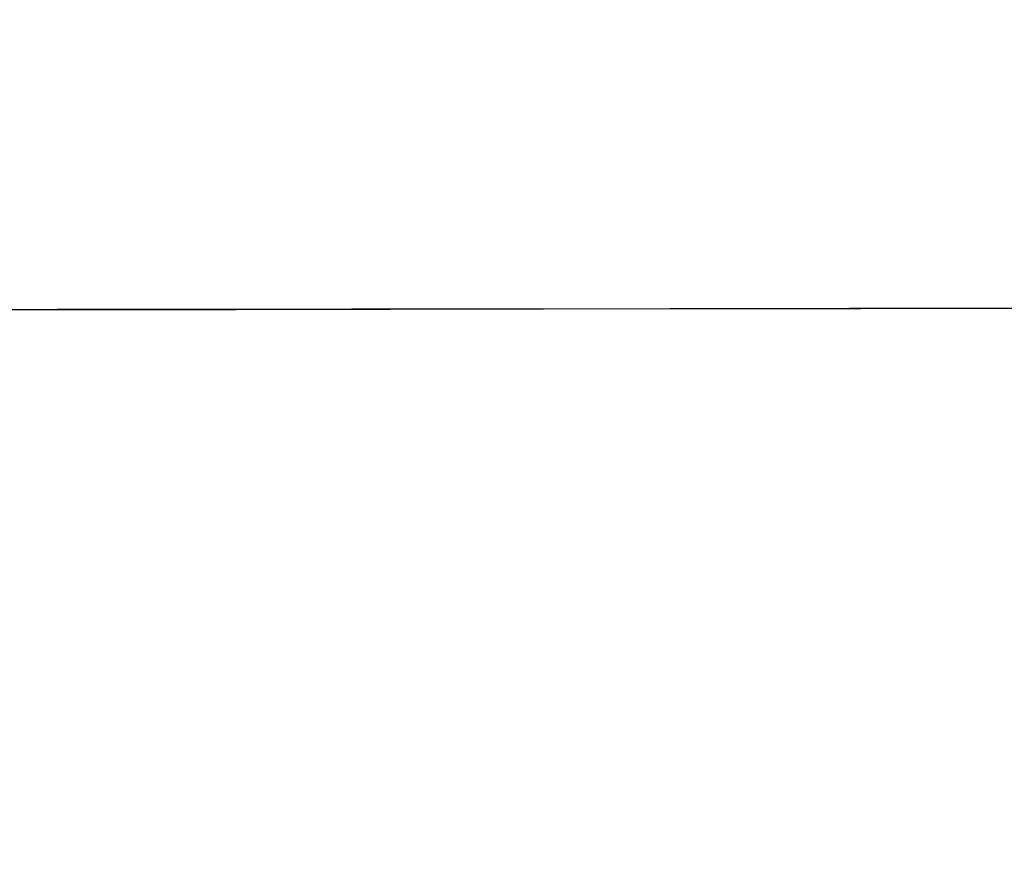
# Model space of a CAD drawing. Header units: millimetres. Extents: x -2852 to 102, y -106 to 97.
# Tile 171 of 256: x -1636 to -1618, y -12 to 3. Entities that reach past the tile are written whole.
import ezdxf

# ---------------------------------------------------------------- set-up
doc = ezdxf.new("R2010")
doc.units = ezdxf.units.MM
doc.header["$MEASUREMENT"] = 0
doc.layers.add('Predefinito', color=5, linetype='Continuous')

msp = doc.modelspace()

# ---------------------------------------------------------------- linework, layer by layer
at = {"layer": 'Predefinito', "extrusion": (-0.001367, 0.999999, 0)}
for points in [[(983.367, 1026.299), (1033.951, 933.904), (1051.093, 904.448), (1068.819, 875.343), (1088.349, 844.957), (1109.189, 814.542), (1120.088, 799.478), (1131.274, 784.626), (1142.741, 770.047), (1154.541, 755.736), (1166.545, 741.9), (1178.925, 728.401), (1191.433, 715.565), (1197.843, 709.301), (1204.361, 703.152), (1210.798, 697.297), (1217.344, 691.567), (1224.005, 685.97), (1230.784, 680.516), (1237.443, 675.397), (1244.219, 670.432), (1251.114, 665.636), (1258.13, 661.02), (1265.006, 656.757), (1271.998, 652.689), (1279.108, 648.829), (1286.336, 645.193), (1293.43, 641.909), (1300.63, 638.866), (1304.269, 637.439), (1307.932, 636.079), (1311.621, 634.787), (1315.334, 633.565), (1319.524, 632.282), (1323.741, 631.09), (1327.982, 629.991), (1332.246, 628.985), (1336.28, 628.121), (1340.331, 627.339), (1344.397, 626.637), (1348.476, 626.015), (1352.54, 625.477), (1356.612, 625.017), (1360.693, 624.634), (1364.78, 624.328), (1368.873, 624.098), (1372.969, 623.942), (1377.067, 623.861), (1381.166, 623.853), (1389.34, 624.051), (1397.501, 624.529), (1405.643, 625.279), (1413.756, 626.292), (1421.825, 627.558), (1429.852, 629.072), (1437.83, 630.826), (1445.754, 632.811), (1453.584, 635.012), (1461.349, 637.429), (1469.045, 640.057), (1476.669, 642.89), (1484.127, 645.886), (1491.506, 649.073), (1498.801, 652.448), (1506.009, 656.005), (1512.971, 659.66), (1519.841, 663.485), (1526.614, 667.477), (1533.286, 671.637), (1539.437, 675.681), (1545.49, 679.871), (1551.44, 684.206), (1557.281, 688.686), (1564.678, 694.709), (1571.871, 700.974), (1575.681, 704.469), (1579.427, 708.031), (1583.109, 711.66), (1586.726, 715.354), (1593.639, 722.79), (1600.298, 730.452), (1606.653, 738.254), (1612.769, 746.245), (1618.65, 754.398), (1624.315, 762.705), (1629.811, 771.198), (1635.117, 779.808), (1640.353, 788.694), (1645.432, 797.672), (1655.203, 815.841), (1710.52, 926.067), (1722.234, 947.605), (1734.908, 969.545), (1758.397, 1007.397), (1761.524, 1012.752), (1762.955, 1015.323), (1764.339, 1017.918), (1765.581, 1020.37), (1766.76, 1022.852), (1767.749, 1025.096), (1768.215, 1026.23), (1768.66, 1027.372)], [(983.367, 1026.299), (1033.951, 933.904), (1051.093, 904.448), (1068.819, 875.343), (1088.349, 844.957), (1109.189, 814.542), (1120.088, 799.478), (1131.274, 784.626), (1142.741, 770.047), (1154.541, 755.736), (1166.545, 741.9), (1178.925, 728.401), (1191.433, 715.565), (1197.843, 709.301), (1204.361, 703.152), (1210.798, 697.297), (1217.344, 691.567), (1224.005, 685.97), (1230.784, 680.516), (1237.443, 675.397), (1244.219, 670.432), (1251.114, 665.636), (1258.13, 661.02), (1265.006, 656.757), (1271.998, 652.689), (1279.108, 648.829), (1286.336, 645.193), (1293.43, 641.909), (1300.63, 638.866), (1304.269, 637.439), (1307.932, 636.079), (1311.621, 634.787), (1315.334, 633.565), (1319.524, 632.282), (1323.741, 631.09), (1327.982, 629.991), (1332.246, 628.985), (1336.28, 628.121), (1340.331, 627.339), (1344.397, 626.637), (1348.476, 626.015), (1352.54, 625.477), (1356.612, 625.017), (1360.693, 624.634), (1364.78, 624.328), (1368.873, 624.098), (1372.969, 623.942), (1377.067, 623.861), (1381.166, 623.853), (1389.34, 624.051), (1397.501, 624.529), (1405.643, 625.279), (1413.756, 626.292), (1421.825, 627.558), (1429.852, 629.072), (1437.83, 630.826), (1445.754, 632.811), (1453.584, 635.012), (1461.349, 637.429), (1469.045, 640.057), (1476.669, 642.89), (1484.127, 645.886), (1491.506, 649.073), (1498.801, 652.448), (1506.009, 656.005), (1512.971, 659.66), (1519.841, 663.485), (1526.614, 667.477), (1533.286, 671.637), (1539.437, 675.681), (1545.49, 679.871), (1551.44, 684.206), (1557.281, 688.686), (1564.678, 694.709), (1571.871, 700.974), (1575.681, 704.469), (1579.427, 708.031), (1583.109, 711.66), (1586.726, 715.354), (1593.639, 722.79), (1600.298, 730.452), (1606.653, 738.254), (1612.769, 746.245), (1618.65, 754.398), (1624.315, 762.705), (1629.811, 771.198), (1635.117, 779.808), (1640.353, 788.694), (1645.432, 797.672), (1655.203, 815.841), (1710.52, 926.067), (1722.234, 947.605), (1734.908, 969.545), (1758.397, 1007.397), (1761.524, 1012.752), (1762.955, 1015.323), (1764.339, 1017.918), (1765.581, 1020.37), (1766.76, 1022.852), (1767.749, 1025.096), (1768.215, 1026.23), (1768.66, 1027.372)], [(977.044, 1023.296), (1027.688, 930.777), (1044.889, 901.207), (1062.687, 871.968), (1082.309, 841.419), (1103.267, 810.81), (1114.235, 795.638), (1125.5, 780.669), (1137.055, 765.964), (1148.955, 751.517), (1161.072, 737.536), (1173.581, 723.881), (1186.234, 710.878), (1192.725, 704.526), (1199.33, 698.285), (1205.858, 692.338), (1212.502, 686.511), (1219.269, 680.815), (1226.162, 675.259), (1232.941, 670.037), (1239.845, 664.967), (1246.879, 660.062), (1254.046, 655.335), (1261.078, 650.963), (1268.239, 646.784), (1275.531, 642.812), (1282.954, 639.064), (1290.251, 635.672), (1297.669, 632.523), (1301.422, 631.044), (1305.203, 629.633), (1309.013, 628.291), (1312.852, 627.02), (1317.186, 625.684), (1321.548, 624.442), (1325.935, 623.297), (1330.343, 622.248), (1334.513, 621.348), (1338.7, 620.531), (1342.902, 619.798), (1347.115, 619.149), (1351.312, 618.586), (1355.516, 618.103), (1359.727, 617.701), (1363.944, 617.378), (1368.164, 617.134), (1372.387, 616.966), (1376.611, 616.876), (1380.834, 616.861), (1389.25, 617.052), (1397.648, 617.531), (1406.019, 618.289), (1414.355, 619.317), (1422.64, 620.606), (1430.877, 622.148), (1439.06, 623.935), (1447.182, 625.958), (1455.203, 628.202), (1463.155, 630.666), (1471.033, 633.345), (1478.834, 636.234), (1486.464, 639.288), (1494.011, 642.537), (1501.471, 645.977), (1508.841, 649.604), (1515.96, 653.33), (1522.985, 657.23), (1529.912, 661.303), (1536.736, 665.546), (1543.03, 669.674), (1549.225, 673.951), (1555.319, 678.379), (1561.304, 682.958), (1568.889, 689.117), (1576.266, 695.526), (1580.173, 699.1), (1584.015, 702.744), (1587.79, 706.456), (1591.499, 710.234), (1598.583, 717.834), (1605.402, 725.662), (1611.903, 733.624), (1618.152, 741.771), (1624.154, 750.073), (1629.926, 758.52), (1635.517, 767.144), (1640.906, 775.874), (1646.215, 784.869), (1651.356, 793.943), (1661.22, 812.264), (1716.516, 922.454), (1728.145, 943.855), (1740.711, 965.629), (1764.196, 1003.476), (1767.419, 1008.976), (1770.366, 1014.359), (1771.688, 1016.949), (1772.962, 1019.604), (1774.047, 1022.041), (1774.568, 1023.29), (1775.071, 1024.56)], [(977.044, 1023.296), (1027.688, 930.777), (1044.889, 901.207), (1062.687, 871.968), (1082.309, 841.419), (1103.267, 810.81), (1114.235, 795.638), (1125.5, 780.669), (1137.055, 765.964), (1148.955, 751.517), (1161.072, 737.536), (1173.581, 723.881), (1186.234, 710.878), (1192.725, 704.526), (1199.33, 698.285), (1205.858, 692.338), (1212.502, 686.511), (1219.269, 680.815), (1226.162, 675.259), (1232.941, 670.037), (1239.845, 664.967), (1246.879, 660.062), (1254.046, 655.335), (1261.078, 650.963), (1268.239, 646.784), (1275.531, 642.812), (1282.954, 639.064), (1290.251, 635.672), (1297.669, 632.523), (1301.422, 631.044), (1305.203, 629.633), (1309.013, 628.291), (1312.852, 627.02), (1317.186, 625.684), (1321.548, 624.442), (1325.935, 623.297), (1330.343, 622.248), (1334.513, 621.348), (1338.7, 620.531), (1342.902, 619.798), (1347.115, 619.149), (1351.312, 618.586), (1355.516, 618.103), (1359.727, 617.701), (1363.944, 617.378), (1368.164, 617.134), (1372.387, 616.966), (1376.611, 616.876), (1380.834, 616.861), (1389.25, 617.052), (1397.648, 617.531), (1406.019, 618.289), (1414.355, 619.317), (1422.64, 620.606), (1430.877, 622.148), (1439.06, 623.935), (1447.182, 625.958), (1455.203, 628.202), (1463.155, 630.666), (1471.033, 633.345), (1478.834, 636.234), (1486.464, 639.288), (1494.011, 642.537), (1501.471, 645.977), (1508.841, 649.604), (1515.96, 653.33), (1522.985, 657.23), (1529.912, 661.303), (1536.736, 665.546), (1543.03, 669.674), (1549.225, 673.951), (1555.319, 678.379), (1561.304, 682.958), (1568.889, 689.117), (1576.266, 695.526), (1580.173, 699.1), (1584.015, 702.744), (1587.79, 706.456), (1591.499, 710.234), (1598.583, 717.834), (1605.402, 725.662), (1611.903, 733.624), (1618.152, 741.771), (1624.154, 750.073), (1629.926, 758.52), (1635.517, 767.144), (1640.906, 775.874), (1646.215, 784.869), (1651.356, 793.943), (1661.22, 812.264), (1716.516, 922.454), (1728.145, 943.855), (1740.711, 965.629), (1764.196, 1003.476), (1767.419, 1008.976), (1770.366, 1014.359), (1771.688, 1016.949), (1772.962, 1019.604), (1774.047, 1022.041), (1774.568, 1023.29), (1775.071, 1024.56)], [(1768.786, 1027.529), (1768.345, 1026.387), (1767.872, 1025.227), (1766.829, 1022.851), (1765.669, 1020.407), (1764.401, 1017.901), (1763.035, 1015.338), (1761.581, 1012.724), (1758.447, 1007.359), (1730.929, 962.685), (1718.578, 940.88), (1707.13, 919.481), (1657.165, 819.479), (1647.371, 801.056), (1637.226, 783.218), (1631.965, 774.526), (1626.549, 765.991), (1620.956, 757.614), (1615.163, 749.4), (1609.147, 741.351), (1602.886, 733.471), (1596.358, 725.762), (1589.541, 718.229), (1582.411, 710.874), (1578.722, 707.264), (1574.947, 703.7), (1571.083, 700.182), (1567.126, 696.711), (1563.075, 693.287), (1558.926, 689.91), (1553.036, 685.329), (1546.963, 680.846), (1540.714, 676.472), (1534.296, 672.212), (1527.718, 668.076), (1520.987, 664.072), (1514.11, 660.207), (1507.096, 656.491), (1499.951, 652.931), (1492.685, 649.535), (1485.303, 646.311), (1477.814, 643.268), (1470.226, 640.414), (1462.546, 637.756), (1454.782, 635.304), (1446.942, 633.065), (1439.032, 631.047), (1431.062, 629.258), (1423.038, 627.707), (1414.968, 626.402), (1406.86, 625.351), (1398.721, 624.561), (1390.559, 624.042), (1382.383, 623.802), (1378.291, 623.788), (1374.198, 623.847), (1370.106, 623.98), (1366.014, 624.188), (1361.924, 624.471), (1357.837, 624.831), (1353.754, 625.268), (1349.676, 625.785), (1345.604, 626.381), (1341.538, 627.058), (1337.48, 627.816), (1333.431, 628.658), (1329.391, 629.583), (1325.362, 630.593), (1321.344, 631.69), (1317.339, 632.873), (1313.665, 634.039), (1310.002, 635.278), (1306.35, 636.59), (1302.711, 637.973), (1299.083, 639.427), (1295.468, 640.95), (1288.273, 644.199), (1281.128, 647.713), (1274.033, 651.484), (1266.99, 655.503), (1259.999, 659.761), (1253.062, 664.252), (1246.179, 668.966), (1239.352, 673.895), (1232.581, 679.031), (1225.868, 684.365), (1219.214, 689.89), (1212.619, 695.597), (1206.084, 701.478), (1199.611, 707.524), (1193.201, 713.727), (1180.572, 726.573), (1168.206, 739.949), (1156.11, 753.788), (1144.293, 768.025), (1132.762, 782.594), (1121.526, 797.427), (1110.593, 812.46), (1089.667, 842.859), (1070.048, 873.26), (1051.801, 903.136), (1034.991, 931.956), (983.404, 1026.1)], [(1768.786, 1027.529), (1768.345, 1026.387), (1767.872, 1025.227), (1766.829, 1022.851), (1765.669, 1020.407), (1764.401, 1017.901), (1763.035, 1015.338), (1761.581, 1012.724), (1758.447, 1007.359), (1730.929, 962.685), (1718.578, 940.88), (1707.13, 919.481), (1657.165, 819.479), (1647.371, 801.056), (1637.226, 783.218), (1631.965, 774.526), (1626.549, 765.991), (1620.956, 757.614), (1615.163, 749.4), (1609.147, 741.351), (1602.886, 733.471), (1596.358, 725.762), (1589.541, 718.229), (1582.411, 710.874), (1578.722, 707.264), (1574.947, 703.7), (1571.083, 700.182), (1567.126, 696.711), (1563.075, 693.287), (1558.926, 689.91), (1553.036, 685.329), (1546.963, 680.846), (1540.714, 676.472), (1534.296, 672.212), (1527.718, 668.076), (1520.987, 664.072), (1514.11, 660.207), (1507.096, 656.491), (1499.951, 652.931), (1492.685, 649.535), (1485.303, 646.311), (1477.814, 643.268), (1470.226, 640.414), (1462.546, 637.756), (1454.782, 635.304), (1446.942, 633.065), (1439.032, 631.047), (1431.062, 629.258), (1423.038, 627.707), (1414.968, 626.402), (1406.86, 625.351), (1398.721, 624.561), (1390.559, 624.042), (1382.383, 623.802), (1378.291, 623.788), (1374.198, 623.847), (1370.106, 623.98), (1366.014, 624.188), (1361.924, 624.471), (1357.837, 624.831), (1353.754, 625.268), (1349.676, 625.785), (1345.604, 626.381), (1341.538, 627.058), (1337.48, 627.816), (1333.431, 628.658), (1329.391, 629.583), (1325.362, 630.593), (1321.344, 631.69), (1317.339, 632.873), (1313.665, 634.039), (1310.002, 635.278), (1306.35, 636.59), (1302.711, 637.973), (1299.083, 639.427), (1295.468, 640.95), (1288.273, 644.199), (1281.128, 647.713), (1274.033, 651.484), (1266.99, 655.503), (1259.999, 659.761), (1253.062, 664.252), (1246.179, 668.966), (1239.352, 673.895), (1232.581, 679.031), (1225.868, 684.365), (1219.214, 689.89), (1212.619, 695.597), (1206.084, 701.478), (1199.611, 707.524), (1193.201, 713.727), (1180.572, 726.573), (1168.206, 739.949), (1156.11, 753.788), (1144.293, 768.025), (1132.762, 782.594), (1121.526, 797.427), (1110.593, 812.46), (1089.667, 842.859), (1070.048, 873.26), (1051.801, 903.136), (1034.991, 931.956), (983.404, 1026.1)], [(989.691, 1029.301), (1040.214, 937.031), (1057.297, 907.69), (1074.952, 878.718), (1094.389, 848.496), (1115.111, 818.274), (1125.94, 803.318), (1137.048, 788.583), (1148.428, 774.129), (1160.127, 759.954), (1172.018, 746.264), (1184.269, 732.922), (1196.632, 720.252), (1202.961, 714.077), (1209.392, 708.019), (1215.738, 702.257), (1222.186, 696.622), (1228.741, 691.124), (1235.405, 685.773), (1241.945, 680.757), (1248.592, 675.898), (1255.348, 671.21), (1262.214, 666.705), (1268.933, 662.552), (1275.757, 658.594), (1282.686, 654.846), (1289.718, 651.322), (1296.609, 648.146), (1303.592, 645.208), (1307.116, 643.834), (1310.662, 642.525), (1314.229, 641.283), (1317.816, 640.11), (1321.862, 638.88), (1325.934, 637.738), (1330.029, 636.685), (1334.148, 635.721), (1338.046, 634.895), (1341.961, 634.146), (1345.892, 633.475), (1349.837, 632.882), (1353.768, 632.369), (1357.709, 631.931), (1361.659, 631.567), (1365.616, 631.278), (1369.581, 631.062), (1373.55, 630.918), (1377.523, 630.846), (1381.498, 630.845), (1389.429, 631.051), (1397.355, 631.528), (1405.267, 632.269), (1413.157, 633.266), (1421.01, 634.511), (1428.826, 635.997), (1436.601, 637.717), (1444.327, 639.664), (1451.964, 641.822), (1459.543, 644.192), (1467.057, 646.769), (1474.503, 649.547), (1481.79, 652.485), (1489.001, 655.61), (1496.131, 658.918), (1503.177, 662.407), (1509.982, 665.99), (1516.697, 669.739), (1523.317, 673.652), (1529.836, 677.728), (1535.844, 681.689), (1541.754, 685.791), (1547.561, 690.033), (1553.257, 694.414), (1560.467, 700.301), (1567.476, 706.423), (1571.188, 709.837), (1574.839, 713.318), (1578.427, 716.865), (1581.953, 720.475), (1588.695, 727.746), (1595.195, 735.243), (1601.403, 742.884), (1607.385, 750.719), (1613.146, 758.723), (1618.704, 766.89), (1624.104, 775.252), (1629.327, 783.742), (1634.49, 792.519), (1639.508, 801.401), (1649.186, 819.418), (1704.525, 929.679), (1716.324, 951.356), (1729.106, 973.46), (1752.598, 1011.318), (1755.63, 1016.527), (1757, 1019.002), (1758.311, 1021.478), (1759.473, 1023.791), (1760.559, 1026.099), (1761.45, 1028.15), (1761.862, 1029.17), (1762.25, 1030.183)], [(989.691, 1029.301), (1040.214, 937.031), (1057.297, 907.69), (1074.952, 878.718), (1094.389, 848.496), (1115.111, 818.274), (1125.94, 803.318), (1137.048, 788.583), (1148.428, 774.129), (1160.127, 759.954), (1172.018, 746.264), (1184.269, 732.922), (1196.632, 720.252), (1202.961, 714.077), (1209.392, 708.019), (1215.738, 702.257), (1222.186, 696.622), (1228.741, 691.124), (1235.405, 685.773), (1241.945, 680.757), (1248.592, 675.898), (1255.348, 671.21), (1262.214, 666.705), (1268.933, 662.552), (1275.757, 658.594), (1282.686, 654.846), (1289.718, 651.322), (1296.609, 648.146), (1303.592, 645.208), (1307.116, 643.834), (1310.662, 642.525), (1314.229, 641.283), (1317.816, 640.11), (1321.862, 638.88), (1325.934, 637.738), (1330.029, 636.685), (1334.148, 635.721), (1338.046, 634.895), (1341.961, 634.146), (1345.892, 633.475), (1349.837, 632.882), (1353.768, 632.369), (1357.709, 631.931), (1361.659, 631.567), (1365.616, 631.278), (1369.581, 631.062), (1373.55, 630.918), (1377.523, 630.846), (1381.498, 630.845), (1389.429, 631.051), (1397.355, 631.528), (1405.267, 632.269), (1413.157, 633.266), (1421.01, 634.511), (1428.826, 635.997), (1436.601, 637.717), (1444.327, 639.664), (1451.964, 641.822), (1459.543, 644.192), (1467.057, 646.769), (1474.503, 649.547), (1481.79, 652.485), (1489.001, 655.61), (1496.131, 658.918), (1503.177, 662.407), (1509.982, 665.99), (1516.697, 669.739), (1523.317, 673.652), (1529.836, 677.728), (1535.844, 681.689), (1541.754, 685.791), (1547.561, 690.033), (1553.257, 694.414), (1560.467, 700.301), (1567.476, 706.423), (1571.188, 709.837), (1574.839, 713.318), (1578.427, 716.865), (1581.953, 720.475), (1588.695, 727.746), (1595.195, 735.243), (1601.403, 742.884), (1607.385, 750.719), (1613.146, 758.723), (1618.704, 766.89), (1624.104, 775.252), (1629.327, 783.742), (1634.49, 792.519), (1639.508, 801.401), (1649.186, 819.418), (1704.525, 929.679), (1716.324, 951.356), (1729.106, 973.46), (1752.598, 1011.318), (1755.63, 1016.527), (1757, 1019.002), (1758.311, 1021.478), (1759.473, 1023.791), (1760.559, 1026.099), (1761.45, 1028.15), (1761.862, 1029.17), (1762.25, 1030.183)], [(983.367, 1026.299), (1033.951, 933.904), (1051.093, 904.448), (1068.819, 875.343), (1088.349, 844.957), (1109.189, 814.542), (1120.088, 799.478), (1131.274, 784.626), (1142.741, 770.047), (1154.541, 755.736), (1166.545, 741.9), (1178.925, 728.401), (1191.433, 715.565), (1197.843, 709.301), (1204.361, 703.152), (1210.798, 697.297), (1217.344, 691.567), (1224.005, 685.97), (1230.784, 680.516), (1237.443, 675.397), (1244.219, 670.432), (1251.114, 665.636), (1258.13, 661.02), (1265.006, 656.757), (1271.998, 652.689), (1279.108, 648.829), (1286.336, 645.193), (1293.43, 641.909), (1300.63, 638.866), (1304.269, 637.439), (1307.932, 636.079), (1311.621, 634.787), (1315.334, 633.565), (1319.524, 632.282), (1323.741, 631.09), (1327.982, 629.991), (1332.246, 628.985), (1336.28, 628.121), (1340.331, 627.339), (1344.397, 626.637), (1348.476, 626.015), (1352.54, 625.477), (1356.612, 625.017), (1360.693, 624.634), (1364.78, 624.328), (1368.873, 624.098), (1372.969, 623.942), (1377.067, 623.861), (1381.166, 623.853), (1389.34, 624.051), (1397.501, 624.529), (1405.643, 625.279), (1413.756, 626.292), (1421.825, 627.558), (1429.852, 629.072), (1437.83, 630.826), (1445.754, 632.811), (1453.584, 635.012), (1461.349, 637.429), (1469.045, 640.057), (1476.669, 642.89), (1484.127, 645.886), (1491.506, 649.073), (1498.801, 652.448), (1506.009, 656.005), (1512.971, 659.66), (1519.841, 663.485), (1526.614, 667.477), (1533.286, 671.637), (1539.437, 675.681), (1545.49, 679.871), (1551.44, 684.206), (1557.281, 688.686), (1564.678, 694.709), (1571.871, 700.974), (1575.681, 704.469), (1579.427, 708.031), (1583.109, 711.66), (1586.726, 715.354), (1593.639, 722.79), (1600.298, 730.452), (1606.653, 738.254), (1612.769, 746.245), (1618.65, 754.398), (1624.315, 762.705), (1629.811, 771.198), (1635.117, 779.808), (1640.353, 788.694), (1645.432, 797.672), (1655.203, 815.841), (1710.52, 926.067), (1722.234, 947.605), (1734.908, 969.545), (1758.397, 1007.397), (1761.524, 1012.752), (1762.955, 1015.323), (1764.339, 1017.918), (1765.581, 1020.37), (1766.76, 1022.852), (1767.749, 1025.096), (1768.215, 1026.23), (1768.66, 1027.372)], [(983.367, 1026.299), (1033.951, 933.904), (1051.093, 904.448), (1068.819, 875.343), (1088.349, 844.957), (1109.189, 814.542), (1120.088, 799.478), (1131.274, 784.626), (1142.741, 770.047), (1154.541, 755.736), (1166.545, 741.9), (1178.925, 728.401), (1191.433, 715.565), (1197.843, 709.301), (1204.361, 703.152), (1210.798, 697.297), (1217.344, 691.567), (1224.005, 685.97), (1230.784, 680.516), (1237.443, 675.397), (1244.219, 670.432), (1251.114, 665.636), (1258.13, 661.02), (1265.006, 656.757), (1271.998, 652.689), (1279.108, 648.829), (1286.336, 645.193), (1293.43, 641.909), (1300.63, 638.866), (1304.269, 637.439), (1307.932, 636.079), (1311.621, 634.787), (1315.334, 633.565), (1319.524, 632.282), (1323.741, 631.09), (1327.982, 629.991), (1332.246, 628.985), (1336.28, 628.121), (1340.331, 627.339), (1344.397, 626.637), (1348.476, 626.015), (1352.54, 625.477), (1356.612, 625.017), (1360.693, 624.634), (1364.78, 624.328), (1368.873, 624.098), (1372.969, 623.942), (1377.067, 623.861), (1381.166, 623.853), (1389.34, 624.051), (1397.501, 624.529), (1405.643, 625.279), (1413.756, 626.292), (1421.825, 627.558), (1429.852, 629.072), (1437.83, 630.826), (1445.754, 632.811), (1453.584, 635.012), (1461.349, 637.429), (1469.045, 640.057), (1476.669, 642.89), (1484.127, 645.886), (1491.506, 649.073), (1498.801, 652.448), (1506.009, 656.005), (1512.971, 659.66), (1519.841, 663.485), (1526.614, 667.477), (1533.286, 671.637), (1539.437, 675.681), (1545.49, 679.871), (1551.44, 684.206), (1557.281, 688.686), (1564.678, 694.709), (1571.871, 700.974), (1575.681, 704.469), (1579.427, 708.031), (1583.109, 711.66), (1586.726, 715.354), (1593.639, 722.79), (1600.298, 730.452), (1606.653, 738.254), (1612.769, 746.245), (1618.65, 754.398), (1624.315, 762.705), (1629.811, 771.198), (1635.117, 779.808), (1640.353, 788.694), (1645.432, 797.672), (1655.203, 815.841), (1710.52, 926.067), (1722.234, 947.605), (1734.908, 969.545), (1758.397, 1007.397), (1761.524, 1012.752), (1762.955, 1015.323), (1764.339, 1017.918), (1765.581, 1020.37), (1766.76, 1022.852), (1767.749, 1025.096), (1768.215, 1026.23), (1768.66, 1027.372)]]:
    msp.add_lwpolyline(points, dxfattribs=at)
at = {"layer": 'Predefinito', "extrusion": (-0.562059, -0.000768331, 0.827097)}
msp.add_lwpolyline([(2.777, -921.1), (2.622, -921.099), (2.465, -921.094), (2.307, -921.085), (2.148, -921.072), (1.988, -921.056), (1.827, -921.036), (1.665, -921.012), (1.503, -920.984), (1.34, -920.951), (1.177, -920.915), (1.014, -920.875), (0.851, -920.83), (0.688, -920.781), (0.525, -920.728), (0.362, -920.671), (0.2, -920.609), (0.039, -920.543), (-0.121, -920.472), (-0.28, -920.398), (-0.438, -920.318), (-0.595, -920.235), (-0.749, -920.147), (-0.902, -920.055), (-1.054, -919.959), (-1.203, -919.859), (-1.349, -919.755), (-1.494, -919.647), (-1.635, -919.535), (-1.774, -919.419), (-1.91, -919.3), (-2.043, -919.177), (-2.173, -919.05), (-2.299, -918.92), (-2.422, -918.787), (-2.542, -918.651), (-2.658, -918.513), (-2.77, -918.371), (-2.878, -918.227), (-2.982, -918.08), (-3.082, -917.931), (-3.178, -917.78), (-3.27, -917.627), (-3.358, -917.472), (-3.441, -917.316), (-3.52, -917.158), (-3.595, -916.999), (-3.665, -916.838), (-3.732, -916.677), (-3.793, -916.515), (-3.851, -916.353), (-3.904, -916.19), (-3.953, -916.027), (-3.997, -915.863), (-4.038, -915.7), (-4.074, -915.537), (-4.106, -915.374), (-4.134, -915.212), (-4.158, -915.05), (-4.178, -914.889), (-4.195, -914.729), (-4.207, -914.57), (-4.216, -914.413), (-4.221, -914.256), (-4.223, -914.1), (-4.221, -913.945), (-4.216, -913.788), (-4.207, -913.631), (-4.195, -913.471), (-4.178, -913.311), (-4.158, -913.151), (-4.134, -912.989), (-4.106, -912.827), (-4.074, -912.664), (-4.038, -912.501), (-3.997, -912.338), (-3.953, -912.174), (-3.904, -912.011), (-3.851, -911.848), (-3.793, -911.686), (-3.732, -911.524), (-3.665, -911.363), (-3.595, -911.202), (-3.52, -911.043), (-3.441, -910.885), (-3.358, -910.729), (-3.27, -910.574), (-3.178, -910.421), (-3.082, -910.27), (-2.982, -910.121), (-2.878, -909.974), (-2.77, -909.83), (-2.658, -909.688), (-2.542, -909.549), (-2.422, -909.413), (-2.299, -909.281), (-2.173, -909.151), (-2.043, -909.024), (-1.91, -908.901), (-1.774, -908.782), (-1.635, -908.666), (-1.494, -908.554), (-1.349, -908.446), (-1.203, -908.342), (-1.054, -908.242), (-0.902, -908.145), (-0.749, -908.054), (-0.595, -907.966), (-0.438, -907.882), (-0.28, -907.803), (-0.121, -907.729), (0.039, -907.658), (0.2, -907.592), (0.362, -907.53), (0.525, -907.473), (0.688, -907.42), (0.851, -907.371), (1.014, -907.326), (1.177, -907.286), (1.34, -907.249), (1.503, -907.217), (1.665, -907.189), (1.827, -907.165), (1.988, -907.145), (2.148, -907.129), (2.307, -907.116), (2.465, -907.107), (2.622, -907.102), (2.777, -907.1), (2.932, -907.102), (3.089, -907.107), (3.247, -907.116), (3.406, -907.129), (3.566, -907.145), (3.727, -907.165), (3.888, -907.189), (4.051, -907.217), (4.213, -907.249), (4.376, -907.286), (4.54, -907.326), (4.703, -907.371), (4.866, -907.42), (5.029, -907.473), (5.192, -907.53), (5.354, -907.592), (5.515, -907.658), (5.675, -907.729), (5.834, -907.803), (5.992, -907.882), (6.148, -907.966), (6.303, -908.054), (6.456, -908.145), (6.607, -908.242), (6.756, -908.342), (6.903, -908.446), (7.047, -908.554), (7.189, -908.666), (7.328, -908.782), (7.464, -908.901), (7.597, -909.024), (7.727, -909.151), (7.853, -909.281), (7.976, -909.413), (8.096, -909.549), (8.211, -909.688), (8.323, -909.83), (8.432, -909.974), (8.536, -910.121), (8.636, -910.27), (8.732, -910.421), (8.824, -910.574), (8.911, -910.729), (8.995, -910.885), (9.074, -911.043), (9.149, -911.202), (9.219, -911.363), (9.285, -911.524), (9.347, -911.686), (9.405, -911.848), (9.458, -912.011), (9.507, -912.174), (9.551, -912.338), (9.592, -912.501), (9.628, -912.664), (9.66, -912.827), (9.688, -912.989), (9.712, -913.151), (9.732, -913.311), (9.749, -913.471), (9.761, -913.631), (9.77, -913.788), (9.775, -913.945), (9.777, -914.1), (9.775, -914.256), (9.77, -914.413), (9.761, -914.57), (9.749, -914.729), (9.732, -914.889), (9.712, -915.05), (9.688, -915.212), (9.66, -915.374), (9.628, -915.537), (9.592, -915.7), (9.551, -915.863), (9.507, -916.027), (9.458, -916.19), (9.405, -916.353), (9.347, -916.515), (9.285, -916.677), (9.219, -916.838), (9.149, -916.999), (9.074, -917.158), (8.995, -917.316), (8.911, -917.472), (8.824, -917.627), (8.732, -917.78), (8.636, -917.931), (8.536, -918.08), (8.432, -918.227), (8.323, -918.371), (8.211, -918.513), (8.096, -918.651), (7.976, -918.787), (7.853, -918.92), (7.727, -919.05), (7.597, -919.177), (7.464, -919.3), (7.328, -919.419), (7.189, -919.535), (7.047, -919.647), (6.903, -919.755), (6.756, -919.859), (6.607, -919.959), (6.456, -920.055), (6.303, -920.147), (6.148, -920.235), (5.992, -920.318), (5.834, -920.398), (5.675, -920.472), (5.515, -920.543), (5.354, -920.609), (5.192, -920.671), (5.029, -920.728), (4.866, -920.781), (4.703, -920.83), (4.54, -920.875), (4.376, -920.915), (4.213, -920.951), (4.051, -920.984), (3.888, -921.012), (3.727, -921.036), (3.566, -921.056), (3.406, -921.072), (3.247, -921.085), (3.089, -921.094), (2.932, -921.099), (2.777, -921.1)], dxfattribs=at)
msp.add_lwpolyline([(2.777, -921.1), (2.622, -921.099), (2.465, -921.094), (2.307, -921.085), (2.148, -921.072), (1.988, -921.056), (1.827, -921.036), (1.665, -921.012), (1.503, -920.984), (1.34, -920.951), (1.177, -920.915), (1.014, -920.875), (0.851, -920.83), (0.688, -920.781), (0.525, -920.728), (0.362, -920.671), (0.2, -920.609), (0.039, -920.543), (-0.121, -920.472), (-0.28, -920.398), (-0.438, -920.318), (-0.595, -920.235), (-0.749, -920.147), (-0.902, -920.055), (-1.054, -919.959), (-1.203, -919.859), (-1.349, -919.755), (-1.494, -919.647), (-1.635, -919.535), (-1.774, -919.419), (-1.91, -919.3), (-2.043, -919.177), (-2.173, -919.05), (-2.299, -918.92), (-2.422, -918.787), (-2.542, -918.651), (-2.658, -918.513), (-2.77, -918.371), (-2.878, -918.227), (-2.982, -918.08), (-3.082, -917.931), (-3.178, -917.78), (-3.27, -917.627), (-3.358, -917.472), (-3.441, -917.316), (-3.52, -917.158), (-3.595, -916.999), (-3.665, -916.838), (-3.732, -916.677), (-3.793, -916.515), (-3.851, -916.353), (-3.904, -916.19), (-3.953, -916.027), (-3.997, -915.863), (-4.038, -915.7), (-4.074, -915.537), (-4.106, -915.374), (-4.134, -915.212), (-4.158, -915.05), (-4.178, -914.889), (-4.195, -914.729), (-4.207, -914.57), (-4.216, -914.413), (-4.221, -914.256), (-4.223, -914.1), (-4.221, -913.945), (-4.216, -913.788), (-4.207, -913.631), (-4.195, -913.471), (-4.178, -913.311), (-4.158, -913.151), (-4.134, -912.989), (-4.106, -912.827), (-4.074, -912.664), (-4.038, -912.501), (-3.997, -912.338), (-3.953, -912.174), (-3.904, -912.011), (-3.851, -911.848), (-3.793, -911.686), (-3.732, -911.524), (-3.665, -911.363), (-3.595, -911.202), (-3.52, -911.043), (-3.441, -910.885), (-3.358, -910.729), (-3.27, -910.574), (-3.178, -910.421), (-3.082, -910.27), (-2.982, -910.121), (-2.878, -909.974), (-2.77, -909.83), (-2.658, -909.688), (-2.542, -909.549), (-2.422, -909.413), (-2.299, -909.281), (-2.173, -909.151), (-2.043, -909.024), (-1.91, -908.901), (-1.774, -908.782), (-1.635, -908.666), (-1.494, -908.554), (-1.349, -908.446), (-1.203, -908.342), (-1.054, -908.242), (-0.902, -908.145), (-0.749, -908.054), (-0.595, -907.966), (-0.438, -907.882), (-0.28, -907.803), (-0.121, -907.729), (0.039, -907.658), (0.2, -907.592), (0.362, -907.53), (0.525, -907.473), (0.688, -907.42), (0.851, -907.371), (1.014, -907.326), (1.177, -907.286), (1.34, -907.249), (1.503, -907.217), (1.665, -907.189), (1.827, -907.165), (1.988, -907.145), (2.148, -907.129), (2.307, -907.116), (2.465, -907.107), (2.622, -907.102), (2.777, -907.1), (2.932, -907.102), (3.089, -907.107), (3.247, -907.116), (3.406, -907.129), (3.566, -907.145), (3.727, -907.165), (3.888, -907.189), (4.051, -907.217), (4.213, -907.249), (4.376, -907.286), (4.54, -907.326), (4.703, -907.371), (4.866, -907.42), (5.029, -907.473), (5.192, -907.53), (5.354, -907.592), (5.515, -907.658), (5.675, -907.729), (5.834, -907.803), (5.992, -907.882), (6.148, -907.966), (6.303, -908.054), (6.456, -908.145), (6.607, -908.242), (6.756, -908.342), (6.903, -908.446), (7.047, -908.554), (7.189, -908.666), (7.328, -908.782), (7.464, -908.901), (7.597, -909.024), (7.727, -909.151), (7.853, -909.281), (7.976, -909.413), (8.096, -909.549), (8.211, -909.688), (8.323, -909.83), (8.432, -909.974), (8.536, -910.121), (8.636, -910.27), (8.732, -910.421), (8.824, -910.574), (8.911, -910.729), (8.995, -910.885), (9.074, -911.043), (9.149, -911.202), (9.219, -911.363), (9.285, -911.524), (9.347, -911.686), (9.405, -911.848), (9.458, -912.011), (9.507, -912.174), (9.551, -912.338), (9.592, -912.501), (9.628, -912.664), (9.66, -912.827), (9.688, -912.989), (9.712, -913.151), (9.732, -913.311), (9.749, -913.471), (9.761, -913.631), (9.77, -913.788), (9.775, -913.945), (9.777, -914.1), (9.775, -914.256), (9.77, -914.413), (9.761, -914.57), (9.749, -914.729), (9.732, -914.889), (9.712, -915.05), (9.688, -915.212), (9.66, -915.374), (9.628, -915.537), (9.592, -915.7), (9.551, -915.863), (9.507, -916.027), (9.458, -916.19), (9.405, -916.353), (9.347, -916.515), (9.285, -916.677), (9.219, -916.838), (9.149, -916.999), (9.074, -917.158), (8.995, -917.316), (8.911, -917.472), (8.824, -917.627), (8.732, -917.78), (8.636, -917.931), (8.536, -918.08), (8.432, -918.227), (8.323, -918.371), (8.211, -918.513), (8.096, -918.651), (7.976, -918.787), (7.853, -918.92), (7.727, -919.05), (7.597, -919.177), (7.464, -919.3), (7.328, -919.419), (7.189, -919.535), (7.047, -919.647), (6.903, -919.755), (6.756, -919.859), (6.607, -919.959), (6.456, -920.055), (6.303, -920.147), (6.148, -920.235), (5.992, -920.318), (5.834, -920.398), (5.675, -920.472), (5.515, -920.543), (5.354, -920.609), (5.192, -920.671), (5.029, -920.728), (4.866, -920.781), (4.703, -920.83), (4.54, -920.875), (4.376, -920.915), (4.213, -920.951), (4.051, -920.984), (3.888, -921.012), (3.727, -921.036), (3.566, -921.056), (3.406, -921.072), (3.247, -921.085), (3.089, -921.094), (2.932, -921.099), (2.777, -921.1)], dxfattribs=at)
at = {"layer": 'Predefinito', "extrusion": (-0.579129, -0.000791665, 0.815236)}
msp.add_lwpolyline([(2.777, -889.056), (2.622, -889.054), (2.465, -889.049), (2.307, -889.04), (2.148, -889.028), (1.988, -889.012), (1.827, -888.991), (1.665, -888.967), (1.503, -888.939), (1.34, -888.907), (1.177, -888.871), (1.014, -888.831), (0.851, -888.786), (0.688, -888.737), (0.525, -888.684), (0.362, -888.626), (0.2, -888.565), (0.039, -888.499), (-0.121, -888.428), (-0.28, -888.353), (-0.438, -888.274), (-0.595, -888.191), (-0.749, -888.103), (-0.902, -888.011), (-1.054, -887.915), (-1.203, -887.815), (-1.349, -887.711), (-1.494, -887.603), (-1.635, -887.491), (-1.774, -887.375), (-1.91, -887.255), (-2.043, -887.132), (-2.173, -887.006), (-2.299, -886.876), (-2.422, -886.743), (-2.542, -886.607), (-2.658, -886.468), (-2.77, -886.327), (-2.878, -886.182), (-2.982, -886.036), (-3.082, -885.887), (-3.178, -885.736), (-3.27, -885.582), (-3.358, -885.428), (-3.441, -885.271), (-3.52, -885.113), (-3.595, -884.954), (-3.665, -884.794), (-3.732, -884.633), (-3.793, -884.471), (-3.851, -884.308), (-3.904, -884.145), (-3.953, -883.982), (-3.997, -883.819), (-4.038, -883.656), (-4.074, -883.493), (-4.106, -883.33), (-4.134, -883.168), (-4.158, -883.006), (-4.178, -882.845), (-4.195, -882.685), (-4.207, -882.526), (-4.216, -882.368), (-4.221, -882.212), (-4.223, -882.056), (-4.221, -881.901), (-4.216, -881.744), (-4.207, -881.586), (-4.195, -881.427), (-4.178, -881.267), (-4.158, -881.106), (-4.134, -880.945), (-4.106, -880.782), (-4.074, -880.62), (-4.038, -880.457), (-3.997, -880.293), (-3.953, -880.13), (-3.904, -879.967), (-3.851, -879.804), (-3.793, -879.641), (-3.732, -879.479), (-3.665, -879.318), (-3.595, -879.158), (-3.52, -878.999), (-3.441, -878.841), (-3.358, -878.685), (-3.27, -878.53), (-3.178, -878.377), (-3.082, -878.226), (-2.982, -878.077), (-2.878, -877.93), (-2.77, -877.786), (-2.658, -877.644), (-2.542, -877.505), (-2.422, -877.369), (-2.299, -877.236), (-2.173, -877.106), (-2.043, -876.98), (-1.91, -876.857), (-1.774, -876.737), (-1.635, -876.622), (-1.494, -876.51), (-1.349, -876.402), (-1.203, -876.297), (-1.054, -876.197), (-0.902, -876.101), (-0.749, -876.009), (-0.595, -875.922), (-0.438, -875.838), (-0.28, -875.759), (-0.121, -875.684), (0.039, -875.614), (0.2, -875.548), (0.362, -875.486), (0.525, -875.428), (0.688, -875.375), (0.851, -875.326), (1.014, -875.282), (1.177, -875.241), (1.34, -875.205), (1.503, -875.173), (1.665, -875.145), (1.827, -875.121), (1.988, -875.101), (2.148, -875.084), (2.307, -875.072), (2.465, -875.063), (2.622, -875.058), (2.777, -875.056), (2.932, -875.058), (3.089, -875.063), (3.247, -875.072), (3.406, -875.084), (3.566, -875.101), (3.727, -875.121), (3.888, -875.145), (4.051, -875.173), (4.213, -875.205), (4.376, -875.241), (4.54, -875.282), (4.703, -875.326), (4.866, -875.375), (5.029, -875.428), (5.192, -875.486), (5.354, -875.548), (5.515, -875.614), (5.675, -875.684), (5.834, -875.759), (5.992, -875.838), (6.148, -875.922), (6.303, -876.009), (6.456, -876.101), (6.607, -876.197), (6.756, -876.297), (6.903, -876.402), (7.047, -876.51), (7.189, -876.622), (7.328, -876.737), (7.464, -876.857), (7.597, -876.98), (7.727, -877.106), (7.853, -877.236), (7.976, -877.369), (8.096, -877.505), (8.211, -877.644), (8.323, -877.786), (8.432, -877.93), (8.536, -878.077), (8.636, -878.226), (8.732, -878.377), (8.824, -878.53), (8.911, -878.685), (8.995, -878.841), (9.074, -878.999), (9.149, -879.158), (9.219, -879.318), (9.285, -879.479), (9.347, -879.641), (9.405, -879.804), (9.458, -879.967), (9.507, -880.13), (9.551, -880.293), (9.592, -880.457), (9.628, -880.62), (9.66, -880.782), (9.688, -880.945), (9.712, -881.106), (9.732, -881.267), (9.749, -881.427), (9.761, -881.586), (9.77, -881.744), (9.775, -881.901), (9.777, -882.056), (9.775, -882.212), (9.77, -882.368), (9.761, -882.526), (9.749, -882.685), (9.732, -882.845), (9.712, -883.006), (9.688, -883.168), (9.66, -883.33), (9.628, -883.493), (9.592, -883.656), (9.551, -883.819), (9.507, -883.982), (9.458, -884.145), (9.405, -884.308), (9.347, -884.471), (9.285, -884.633), (9.219, -884.794), (9.149, -884.954), (9.074, -885.113), (8.995, -885.271), (8.911, -885.428), (8.824, -885.582), (8.732, -885.736), (8.636, -885.887), (8.536, -886.036), (8.432, -886.182), (8.323, -886.327), (8.211, -886.468), (8.096, -886.607), (7.976, -886.743), (7.853, -886.876), (7.727, -887.006), (7.597, -887.132), (7.464, -887.255), (7.328, -887.375), (7.189, -887.491), (7.047, -887.603), (6.903, -887.711), (6.756, -887.815), (6.607, -887.915), (6.456, -888.011), (6.303, -888.103), (6.148, -888.191), (5.992, -888.274), (5.834, -888.353), (5.675, -888.428), (5.515, -888.499), (5.354, -888.565), (5.192, -888.626), (5.029, -888.684), (4.866, -888.737), (4.703, -888.786), (4.54, -888.831), (4.376, -888.871), (4.213, -888.907), (4.051, -888.939), (3.888, -888.967), (3.727, -888.991), (3.566, -889.012), (3.406, -889.028), (3.247, -889.04), (3.089, -889.049), (2.932, -889.054), (2.777, -889.056)], dxfattribs=at)
msp.add_lwpolyline([(2.777, -889.056), (2.622, -889.054), (2.465, -889.049), (2.307, -889.04), (2.148, -889.028), (1.988, -889.012), (1.827, -888.991), (1.665, -888.967), (1.503, -888.939), (1.34, -888.907), (1.177, -888.871), (1.014, -888.831), (0.851, -888.786), (0.688, -888.737), (0.525, -888.684), (0.362, -888.626), (0.2, -888.565), (0.039, -888.499), (-0.121, -888.428), (-0.28, -888.353), (-0.438, -888.274), (-0.595, -888.191), (-0.749, -888.103), (-0.902, -888.011), (-1.054, -887.915), (-1.203, -887.815), (-1.349, -887.711), (-1.494, -887.603), (-1.635, -887.491), (-1.774, -887.375), (-1.91, -887.255), (-2.043, -887.132), (-2.173, -887.006), (-2.299, -886.876), (-2.422, -886.743), (-2.542, -886.607), (-2.658, -886.468), (-2.77, -886.327), (-2.878, -886.182), (-2.982, -886.036), (-3.082, -885.887), (-3.178, -885.736), (-3.27, -885.582), (-3.358, -885.428), (-3.441, -885.271), (-3.52, -885.113), (-3.595, -884.954), (-3.665, -884.794), (-3.732, -884.633), (-3.793, -884.471), (-3.851, -884.308), (-3.904, -884.145), (-3.953, -883.982), (-3.997, -883.819), (-4.038, -883.656), (-4.074, -883.493), (-4.106, -883.33), (-4.134, -883.168), (-4.158, -883.006), (-4.178, -882.845), (-4.195, -882.685), (-4.207, -882.526), (-4.216, -882.368), (-4.221, -882.212), (-4.223, -882.056), (-4.221, -881.901), (-4.216, -881.744), (-4.207, -881.586), (-4.195, -881.427), (-4.178, -881.267), (-4.158, -881.106), (-4.134, -880.945), (-4.106, -880.782), (-4.074, -880.62), (-4.038, -880.457), (-3.997, -880.293), (-3.953, -880.13), (-3.904, -879.967), (-3.851, -879.804), (-3.793, -879.641), (-3.732, -879.479), (-3.665, -879.318), (-3.595, -879.158), (-3.52, -878.999), (-3.441, -878.841), (-3.358, -878.685), (-3.27, -878.53), (-3.178, -878.377), (-3.082, -878.226), (-2.982, -878.077), (-2.878, -877.93), (-2.77, -877.786), (-2.658, -877.644), (-2.542, -877.505), (-2.422, -877.369), (-2.299, -877.236), (-2.173, -877.106), (-2.043, -876.98), (-1.91, -876.857), (-1.774, -876.737), (-1.635, -876.622), (-1.494, -876.51), (-1.349, -876.402), (-1.203, -876.297), (-1.054, -876.197), (-0.902, -876.101), (-0.749, -876.009), (-0.595, -875.922), (-0.438, -875.838), (-0.28, -875.759), (-0.121, -875.684), (0.039, -875.614), (0.2, -875.548), (0.362, -875.486), (0.525, -875.428), (0.688, -875.375), (0.851, -875.326), (1.014, -875.282), (1.177, -875.241), (1.34, -875.205), (1.503, -875.173), (1.665, -875.145), (1.827, -875.121), (1.988, -875.101), (2.148, -875.084), (2.307, -875.072), (2.465, -875.063), (2.622, -875.058), (2.777, -875.056), (2.932, -875.058), (3.089, -875.063), (3.247, -875.072), (3.406, -875.084), (3.566, -875.101), (3.727, -875.121), (3.888, -875.145), (4.051, -875.173), (4.213, -875.205), (4.376, -875.241), (4.54, -875.282), (4.703, -875.326), (4.866, -875.375), (5.029, -875.428), (5.192, -875.486), (5.354, -875.548), (5.515, -875.614), (5.675, -875.684), (5.834, -875.759), (5.992, -875.838), (6.148, -875.922), (6.303, -876.009), (6.456, -876.101), (6.607, -876.197), (6.756, -876.297), (6.903, -876.402), (7.047, -876.51), (7.189, -876.622), (7.328, -876.737), (7.464, -876.857), (7.597, -876.98), (7.727, -877.106), (7.853, -877.236), (7.976, -877.369), (8.096, -877.505), (8.211, -877.644), (8.323, -877.786), (8.432, -877.93), (8.536, -878.077), (8.636, -878.226), (8.732, -878.377), (8.824, -878.53), (8.911, -878.685), (8.995, -878.841), (9.074, -878.999), (9.149, -879.158), (9.219, -879.318), (9.285, -879.479), (9.347, -879.641), (9.405, -879.804), (9.458, -879.967), (9.507, -880.13), (9.551, -880.293), (9.592, -880.457), (9.628, -880.62), (9.66, -880.782), (9.688, -880.945), (9.712, -881.106), (9.732, -881.267), (9.749, -881.427), (9.761, -881.586), (9.77, -881.744), (9.775, -881.901), (9.777, -882.056), (9.775, -882.212), (9.77, -882.368), (9.761, -882.526), (9.749, -882.685), (9.732, -882.845), (9.712, -883.006), (9.688, -883.168), (9.66, -883.33), (9.628, -883.493), (9.592, -883.656), (9.551, -883.819), (9.507, -883.982), (9.458, -884.145), (9.405, -884.308), (9.347, -884.471), (9.285, -884.633), (9.219, -884.794), (9.149, -884.954), (9.074, -885.113), (8.995, -885.271), (8.911, -885.428), (8.824, -885.582), (8.732, -885.736), (8.636, -885.887), (8.536, -886.036), (8.432, -886.182), (8.323, -886.327), (8.211, -886.468), (8.096, -886.607), (7.976, -886.743), (7.853, -886.876), (7.727, -887.006), (7.597, -887.132), (7.464, -887.255), (7.328, -887.375), (7.189, -887.491), (7.047, -887.603), (6.903, -887.711), (6.756, -887.815), (6.607, -887.915), (6.456, -888.011), (6.303, -888.103), (6.148, -888.191), (5.992, -888.274), (5.834, -888.353), (5.675, -888.428), (5.515, -888.499), (5.354, -888.565), (5.192, -888.626), (5.029, -888.684), (4.866, -888.737), (4.703, -888.786), (4.54, -888.831), (4.376, -888.871), (4.213, -888.907), (4.051, -888.939), (3.888, -888.967), (3.727, -888.991), (3.566, -889.012), (3.406, -889.028), (3.247, -889.04), (3.089, -889.049), (2.932, -889.054), (2.777, -889.056)], dxfattribs=at)
at = {"layer": 'Predefinito', "extrusion": (-0.597827, -0.000817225, 0.801625)}
msp.add_lwpolyline([(2.777, -853.126), (2.622, -853.124), (2.465, -853.119), (2.307, -853.11), (2.148, -853.097), (1.988, -853.081), (1.827, -853.061), (1.665, -853.037), (1.503, -853.009), (1.34, -852.977), (1.177, -852.94), (1.014, -852.9), (0.851, -852.855), (0.688, -852.807), (0.525, -852.753), (0.362, -852.696), (0.2, -852.634), (0.039, -852.568), (-0.121, -852.498), (-0.28, -852.423), (-0.438, -852.344), (-0.595, -852.26), (-0.749, -852.173), (-0.902, -852.081), (-1.054, -851.985), (-1.203, -851.884), (-1.349, -851.78), (-1.494, -851.672), (-1.635, -851.56), (-1.774, -851.444), (-1.91, -851.325), (-2.043, -851.202), (-2.173, -851.075), (-2.299, -850.946), (-2.422, -850.813), (-2.542, -850.677), (-2.658, -850.538), (-2.77, -850.396), (-2.878, -850.252), (-2.982, -850.105), (-3.082, -849.956), (-3.178, -849.805), (-3.27, -849.652), (-3.358, -849.497), (-3.441, -849.341), (-3.52, -849.183), (-3.595, -849.024), (-3.665, -848.863), (-3.732, -848.702), (-3.793, -848.54), (-3.851, -848.378), (-3.904, -848.215), (-3.953, -848.052), (-3.997, -847.888), (-4.038, -847.725), (-4.074, -847.562), (-4.106, -847.399), (-4.134, -847.237), (-4.158, -847.076), (-4.178, -846.915), (-4.195, -846.755), (-4.207, -846.596), (-4.216, -846.438), (-4.221, -846.281), (-4.223, -846.126), (-4.221, -845.97), (-4.216, -845.814), (-4.207, -845.656), (-4.195, -845.497), (-4.178, -845.337), (-4.158, -845.176), (-4.134, -845.014), (-4.106, -844.852), (-4.074, -844.689), (-4.038, -844.526), (-3.997, -844.363), (-3.953, -844.2), (-3.904, -844.036), (-3.851, -843.873), (-3.793, -843.711), (-3.732, -843.549), (-3.665, -843.388), (-3.595, -843.228), (-3.52, -843.068), (-3.441, -842.911), (-3.358, -842.754), (-3.27, -842.599), (-3.178, -842.446), (-3.082, -842.295), (-2.982, -842.146), (-2.878, -841.999), (-2.77, -841.855), (-2.658, -841.714), (-2.542, -841.575), (-2.422, -841.439), (-2.299, -841.306), (-2.173, -841.176), (-2.043, -841.049), (-1.91, -840.926), (-1.774, -840.807), (-1.635, -840.691), (-1.494, -840.579), (-1.349, -840.471), (-1.203, -840.367), (-1.054, -840.267), (-0.902, -840.171), (-0.749, -840.079), (-0.595, -839.991), (-0.438, -839.908), (-0.28, -839.829), (-0.121, -839.754), (0.039, -839.683), (0.2, -839.617), (0.362, -839.555), (0.525, -839.498), (0.688, -839.445), (0.851, -839.396), (1.014, -839.351), (1.177, -839.311), (1.34, -839.275), (1.503, -839.243), (1.665, -839.214), (1.827, -839.19), (1.988, -839.17), (2.148, -839.154), (2.307, -839.141), (2.465, -839.133), (2.622, -839.127), (2.777, -839.126), (2.932, -839.127), (3.089, -839.133), (3.247, -839.141), (3.406, -839.154), (3.566, -839.17), (3.727, -839.19), (3.888, -839.214), (4.051, -839.243), (4.213, -839.275), (4.376, -839.311), (4.54, -839.351), (4.703, -839.396), (4.866, -839.445), (5.029, -839.498), (5.192, -839.555), (5.354, -839.617), (5.515, -839.683), (5.675, -839.754), (5.834, -839.829), (5.992, -839.908), (6.148, -839.991), (6.303, -840.079), (6.456, -840.171), (6.607, -840.267), (6.756, -840.367), (6.903, -840.471), (7.047, -840.579), (7.189, -840.691), (7.328, -840.807), (7.464, -840.926), (7.597, -841.049), (7.727, -841.176), (7.853, -841.306), (7.976, -841.439), (8.096, -841.575), (8.211, -841.714), (8.323, -841.855), (8.432, -841.999), (8.536, -842.146), (8.636, -842.295), (8.732, -842.446), (8.824, -842.599), (8.911, -842.754), (8.995, -842.911), (9.074, -843.068), (9.149, -843.228), (9.219, -843.388), (9.285, -843.549), (9.347, -843.711), (9.405, -843.873), (9.458, -844.036), (9.507, -844.2), (9.551, -844.363), (9.592, -844.526), (9.628, -844.689), (9.66, -844.852), (9.688, -845.014), (9.712, -845.176), (9.732, -845.337), (9.749, -845.497), (9.761, -845.656), (9.77, -845.814), (9.775, -845.97), (9.777, -846.126), (9.775, -846.281), (9.77, -846.438), (9.761, -846.596), (9.749, -846.755), (9.732, -846.915), (9.712, -847.076), (9.688, -847.237), (9.66, -847.399), (9.628, -847.562), (9.592, -847.725), (9.551, -847.888), (9.507, -848.052), (9.458, -848.215), (9.405, -848.378), (9.347, -848.54), (9.285, -848.702), (9.219, -848.863), (9.149, -849.024), (9.074, -849.183), (8.995, -849.341), (8.911, -849.497), (8.824, -849.652), (8.732, -849.805), (8.636, -849.956), (8.536, -850.105), (8.432, -850.252), (8.323, -850.396), (8.211, -850.538), (8.096, -850.677), (7.976, -850.813), (7.853, -850.946), (7.727, -851.075), (7.597, -851.202), (7.464, -851.325), (7.328, -851.444), (7.189, -851.56), (7.047, -851.672), (6.903, -851.78), (6.756, -851.884), (6.607, -851.985), (6.456, -852.081), (6.303, -852.173), (6.148, -852.26), (5.992, -852.344), (5.834, -852.423), (5.675, -852.498), (5.515, -852.568), (5.354, -852.634), (5.192, -852.696), (5.029, -852.753), (4.866, -852.807), (4.703, -852.855), (4.54, -852.9), (4.376, -852.94), (4.213, -852.977), (4.051, -853.009), (3.888, -853.037), (3.727, -853.061), (3.566, -853.081), (3.406, -853.097), (3.247, -853.11), (3.089, -853.119), (2.932, -853.124), (2.777, -853.126)], dxfattribs=at)
msp.add_lwpolyline([(2.777, -853.126), (2.622, -853.124), (2.465, -853.119), (2.307, -853.11), (2.148, -853.097), (1.988, -853.081), (1.827, -853.061), (1.665, -853.037), (1.503, -853.009), (1.34, -852.977), (1.177, -852.94), (1.014, -852.9), (0.851, -852.855), (0.688, -852.807), (0.525, -852.753), (0.362, -852.696), (0.2, -852.634), (0.039, -852.568), (-0.121, -852.498), (-0.28, -852.423), (-0.438, -852.344), (-0.595, -852.26), (-0.749, -852.173), (-0.902, -852.081), (-1.054, -851.985), (-1.203, -851.884), (-1.349, -851.78), (-1.494, -851.672), (-1.635, -851.56), (-1.774, -851.444), (-1.91, -851.325), (-2.043, -851.202), (-2.173, -851.075), (-2.299, -850.946), (-2.422, -850.813), (-2.542, -850.677), (-2.658, -850.538), (-2.77, -850.396), (-2.878, -850.252), (-2.982, -850.105), (-3.082, -849.956), (-3.178, -849.805), (-3.27, -849.652), (-3.358, -849.497), (-3.441, -849.341), (-3.52, -849.183), (-3.595, -849.024), (-3.665, -848.863), (-3.732, -848.702), (-3.793, -848.54), (-3.851, -848.378), (-3.904, -848.215), (-3.953, -848.052), (-3.997, -847.888), (-4.038, -847.725), (-4.074, -847.562), (-4.106, -847.399), (-4.134, -847.237), (-4.158, -847.076), (-4.178, -846.915), (-4.195, -846.755), (-4.207, -846.596), (-4.216, -846.438), (-4.221, -846.281), (-4.223, -846.126), (-4.221, -845.97), (-4.216, -845.814), (-4.207, -845.656), (-4.195, -845.497), (-4.178, -845.337), (-4.158, -845.176), (-4.134, -845.014), (-4.106, -844.852), (-4.074, -844.689), (-4.038, -844.526), (-3.997, -844.363), (-3.953, -844.2), (-3.904, -844.036), (-3.851, -843.873), (-3.793, -843.711), (-3.732, -843.549), (-3.665, -843.388), (-3.595, -843.228), (-3.52, -843.068), (-3.441, -842.911), (-3.358, -842.754), (-3.27, -842.599), (-3.178, -842.446), (-3.082, -842.295), (-2.982, -842.146), (-2.878, -841.999), (-2.77, -841.855), (-2.658, -841.714), (-2.542, -841.575), (-2.422, -841.439), (-2.299, -841.306), (-2.173, -841.176), (-2.043, -841.049), (-1.91, -840.926), (-1.774, -840.807), (-1.635, -840.691), (-1.494, -840.579), (-1.349, -840.471), (-1.203, -840.367), (-1.054, -840.267), (-0.902, -840.171), (-0.749, -840.079), (-0.595, -839.991), (-0.438, -839.908), (-0.28, -839.829), (-0.121, -839.754), (0.039, -839.683), (0.2, -839.617), (0.362, -839.555), (0.525, -839.498), (0.688, -839.445), (0.851, -839.396), (1.014, -839.351), (1.177, -839.311), (1.34, -839.275), (1.503, -839.243), (1.665, -839.214), (1.827, -839.19), (1.988, -839.17), (2.148, -839.154), (2.307, -839.141), (2.465, -839.133), (2.622, -839.127), (2.777, -839.126), (2.932, -839.127), (3.089, -839.133), (3.247, -839.141), (3.406, -839.154), (3.566, -839.17), (3.727, -839.19), (3.888, -839.214), (4.051, -839.243), (4.213, -839.275), (4.376, -839.311), (4.54, -839.351), (4.703, -839.396), (4.866, -839.445), (5.029, -839.498), (5.192, -839.555), (5.354, -839.617), (5.515, -839.683), (5.675, -839.754), (5.834, -839.829), (5.992, -839.908), (6.148, -839.991), (6.303, -840.079), (6.456, -840.171), (6.607, -840.267), (6.756, -840.367), (6.903, -840.471), (7.047, -840.579), (7.189, -840.691), (7.328, -840.807), (7.464, -840.926), (7.597, -841.049), (7.727, -841.176), (7.853, -841.306), (7.976, -841.439), (8.096, -841.575), (8.211, -841.714), (8.323, -841.855), (8.432, -841.999), (8.536, -842.146), (8.636, -842.295), (8.732, -842.446), (8.824, -842.599), (8.911, -842.754), (8.995, -842.911), (9.074, -843.068), (9.149, -843.228), (9.219, -843.388), (9.285, -843.549), (9.347, -843.711), (9.405, -843.873), (9.458, -844.036), (9.507, -844.2), (9.551, -844.363), (9.592, -844.526), (9.628, -844.689), (9.66, -844.852), (9.688, -845.014), (9.712, -845.176), (9.732, -845.337), (9.749, -845.497), (9.761, -845.656), (9.77, -845.814), (9.775, -845.97), (9.777, -846.126), (9.775, -846.281), (9.77, -846.438), (9.761, -846.596), (9.749, -846.755), (9.732, -846.915), (9.712, -847.076), (9.688, -847.237), (9.66, -847.399), (9.628, -847.562), (9.592, -847.725), (9.551, -847.888), (9.507, -848.052), (9.458, -848.215), (9.405, -848.378), (9.347, -848.54), (9.285, -848.702), (9.219, -848.863), (9.149, -849.024), (9.074, -849.183), (8.995, -849.341), (8.911, -849.497), (8.824, -849.652), (8.732, -849.805), (8.636, -849.956), (8.536, -850.105), (8.432, -850.252), (8.323, -850.396), (8.211, -850.538), (8.096, -850.677), (7.976, -850.813), (7.853, -850.946), (7.727, -851.075), (7.597, -851.202), (7.464, -851.325), (7.328, -851.444), (7.189, -851.56), (7.047, -851.672), (6.903, -851.78), (6.756, -851.884), (6.607, -851.985), (6.456, -852.081), (6.303, -852.173), (6.148, -852.26), (5.992, -852.344), (5.834, -852.423), (5.675, -852.498), (5.515, -852.568), (5.354, -852.634), (5.192, -852.696), (5.029, -852.753), (4.866, -852.807), (4.703, -852.855), (4.54, -852.9), (4.376, -852.94), (4.213, -852.977), (4.051, -853.009), (3.888, -853.037), (3.727, -853.061), (3.566, -853.081), (3.406, -853.097), (3.247, -853.11), (3.089, -853.119), (2.932, -853.124), (2.777, -853.126)], dxfattribs=at)

doc.saveas('drawing.dxf')
